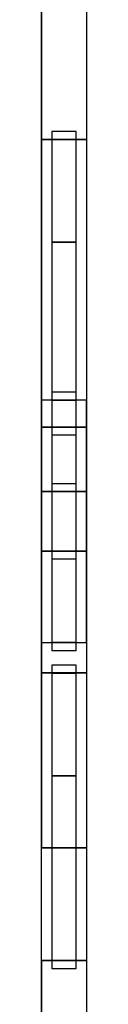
# Model space of a CAD drawing. Header units: millimetres. Extents: x -35 to 33166, y -35 to 31591.
# Tile 22 of 36: x 12443 to 12729, y 9729 to 15959. Entities that reach past the tile are written whole.
import ezdxf

# ---------------------------------------------------------------- set-up
doc = ezdxf.new("R2010")
doc.units = ezdxf.units.MM
doc.header["$LTSCALE"] = 25.4
doc.layers.get('0').update_dxf_attribs({"true_color": 0xffffff})
for name, color, linetype, true_color in [('end caps & lintels', 7, 'Continuous', 0xffa500), ('Walls - L1', 7, 'Continuous', 0xb4b464), ('Walls - L2', 7, 'Continuous', 0x64ff64)]:
    doc.layers.add(name, color=color, linetype=linetype, true_color=true_color)

# ---------------------------------------------------------------- blocks, each defined once
blk = doc.blocks.new('GF-ID02_LeftCap_6in_1')
for p, q in [((0, 152.4), (0, 0)), ((50, 152.4), (0, 152.4)), ((50, 152.4, 457.2), (0, 152.4, 457.2)), ((0, 152.4, 457.2), (0, 0, 457.2)), ((0, 152.4), (0, 152.4, 457.2)), ((50, 0), (50, 152.4)), ((50, 0, 457.2), (50, 152.4, 457.2)), ((50, 152.4), (50, 152.4, 457.2)), ((0, 0), (50, 0)), ((0, 0, 457.2), (50, 0, 457.2)), ((0, 0), (0, 0, 457.2)), ((50, 0), (50, 0, 457.2))]:
    blk.add_line(p, q)
blk = doc.blocks.new('GF-ID02_LeftCap_6in_2')
for p, q in [((0, 152.4), (0, 0)), ((50, 152.4), (0, 152.4)), ((50, 152.4, 457.2), (0, 152.4, 457.2)), ((0, 152.4, 457.2), (0, 0, 457.2)), ((0, 152.4), (0, 152.4, 457.2)), ((50, 0), (50, 152.4)), ((50, 0, 457.2), (50, 152.4, 457.2)), ((50, 152.4), (50, 152.4, 457.2)), ((0, 0), (50, 0)), ((0, 0, 457.2), (50, 0, 457.2)), ((0, 0), (0, 0, 457.2)), ((50, 0), (50, 0, 457.2))]:
    blk.add_line(p, q)
blk = doc.blocks.new('GF-ID02_LeftCap_6in_3')
for p, q in [((0, 152.4), (0, 0)), ((50, 152.4), (0, 152.4)), ((50, 152.4, 457.2), (0, 152.4, 457.2)), ((0, 152.4, 457.2), (0, 0, 457.2)), ((0, 152.4), (0, 152.4, 457.2)), ((50, 0), (50, 152.4)), ((50, 0, 457.2), (50, 152.4, 457.2)), ((50, 152.4), (50, 152.4, 457.2)), ((0, 0), (50, 0)), ((0, 0, 457.2), (50, 0, 457.2)), ((0, 0), (0, 0, 457.2)), ((50, 0), (50, 0, 457.2))]:
    blk.add_line(p, q)
blk = doc.blocks.new('GF-ID02_LeftCap_6in_4')
for p, q in [((0, 152.4), (0, 0)), ((50, 152.4), (0, 152.4)), ((50, 152.4, 457.2), (0, 152.4, 457.2)), ((0, 152.4, 457.2), (0, 0, 457.2)), ((0, 152.4), (0, 152.4, 457.2)), ((50, 0), (50, 152.4)), ((50, 0, 457.2), (50, 152.4, 457.2)), ((50, 152.4), (50, 152.4, 457.2)), ((0, 0), (50, 0)), ((0, 0, 457.2), (50, 0, 457.2)), ((0, 0), (0, 0, 457.2)), ((50, 0), (50, 0, 457.2))]:
    blk.add_line(p, q)
blk = doc.blocks.new('GF-ID02_LeftCap_6in_5')
for p, q in [((0, 152.4), (0, 0)), ((50, 152.4), (0, 152.4)), ((50, 152.4, 457.2), (0, 152.4, 457.2)), ((0, 152.4, 457.2), (0, 0, 457.2)), ((0, 152.4), (0, 152.4, 457.2)), ((50, 0), (50, 152.4)), ((50, 0, 457.2), (50, 152.4, 457.2)), ((50, 152.4), (50, 152.4, 457.2)), ((0, 0), (50, 0)), ((0, 0, 457.2), (50, 0, 457.2)), ((0, 0), (0, 0, 457.2)), ((50, 0), (50, 0, 457.2))]:
    blk.add_line(p, q)
blk = doc.blocks.new('GF-ID02_LeftCap_6in_6')
for p, q in [((0, 152.4), (0, 0)), ((50, 152.4), (0, 152.4)), ((50, 152.4, 457.2), (0, 152.4, 457.2)), ((0, 152.4, 457.2), (0, 0, 457.2)), ((0, 152.4), (0, 152.4, 457.2)), ((50, 0), (50, 152.4)), ((50, 0, 457.2), (50, 152.4, 457.2)), ((50, 152.4), (50, 152.4, 457.2)), ((0, 0), (50, 0)), ((0, 0, 457.2), (50, 0, 457.2)), ((0, 0), (0, 0, 457.2)), ((50, 0), (50, 0, 457.2))]:
    blk.add_line(p, q)
blk = doc.blocks.new('GF-ID02_LeftCap_6in_7')
for p, q in [((0, 152.4), (0, 0)), ((50, 152.4), (0, 152.4)), ((50, 152.4, 31.8), (0, 152.4, 31.8)), ((0, 152.4, 31.8), (0, 0, 31.8)), ((0, 152.4), (0, 152.4, 31.8)), ((50, 0), (50, 152.4)), ((50, 0, 31.8), (50, 152.4, 31.8)), ((50, 152.4), (50, 152.4, 31.8)), ((0, 0), (50, 0)), ((0, 0, 31.8), (50, 0, 31.8)), ((0, 0), (0, 0, 31.8)), ((50, 0), (50, 0, 31.8))]:
    blk.add_line(p, q)
blk = doc.blocks.new('GF-ID02_RightCap_6in_1')
for p, q in [((0, 152.4), (0, 0)), ((50, 152.4), (0, 152.4)), ((50, 152.4, 457.2), (0, 152.4, 457.2)), ((0, 152.4, 457.2), (0, 0, 457.2)), ((0, 152.4), (0, 152.4, 457.2)), ((50, 0), (50, 152.4)), ((50, 0, 457.2), (50, 152.4, 457.2)), ((50, 152.4), (50, 152.4, 457.2)), ((0, 0), (50, 0)), ((0, 0, 457.2), (50, 0, 457.2)), ((0, 0), (0, 0, 457.2)), ((50, 0), (50, 0, 457.2))]:
    blk.add_line(p, q)
blk = doc.blocks.new('GF-ID02_RightCap_6in_2')
for p, q in [((0, 152.4), (0, 0)), ((50, 152.4), (0, 152.4)), ((50, 152.4, 457.2), (0, 152.4, 457.2)), ((0, 152.4, 457.2), (0, 0, 457.2)), ((0, 152.4), (0, 152.4, 457.2)), ((50, 0), (50, 152.4)), ((50, 0, 457.2), (50, 152.4, 457.2)), ((50, 152.4), (50, 152.4, 457.2)), ((0, 0), (50, 0)), ((0, 0, 457.2), (50, 0, 457.2)), ((0, 0), (0, 0, 457.2)), ((50, 0), (50, 0, 457.2))]:
    blk.add_line(p, q)
blk = doc.blocks.new('GF-ID02_RightCap_6in_3')
for p, q in [((0, 152.4), (0, 0)), ((50, 152.4), (0, 152.4)), ((50, 152.4, 457.2), (0, 152.4, 457.2)), ((0, 152.4, 457.2), (0, 0, 457.2)), ((0, 152.4), (0, 152.4, 457.2)), ((50, 0), (50, 152.4)), ((50, 0, 457.2), (50, 152.4, 457.2)), ((50, 152.4), (50, 152.4, 457.2)), ((0, 0), (50, 0)), ((0, 0, 457.2), (50, 0, 457.2)), ((0, 0), (0, 0, 457.2)), ((50, 0), (50, 0, 457.2))]:
    blk.add_line(p, q)
blk = doc.blocks.new('GF-ID02_RightCap_6in_4')
for p, q in [((0, 152.4), (0, 0)), ((50, 152.4), (0, 152.4)), ((50, 152.4, 457.2), (0, 152.4, 457.2)), ((0, 152.4, 457.2), (0, 0, 457.2)), ((0, 152.4), (0, 152.4, 457.2)), ((50, 0), (50, 152.4)), ((50, 0, 457.2), (50, 152.4, 457.2)), ((50, 152.4), (50, 152.4, 457.2)), ((0, 0), (50, 0)), ((0, 0, 457.2), (50, 0, 457.2)), ((0, 0), (0, 0, 457.2)), ((50, 0), (50, 0, 457.2))]:
    blk.add_line(p, q)
blk = doc.blocks.new('GF-ID02_RightCap_6in_5')
for p, q in [((0, 152.4), (0, 0)), ((50, 152.4), (0, 152.4)), ((50, 152.4, 457.2), (0, 152.4, 457.2)), ((0, 152.4, 457.2), (0, 0, 457.2)), ((0, 152.4), (0, 152.4, 457.2)), ((50, 0), (50, 152.4)), ((50, 0, 457.2), (50, 152.4, 457.2)), ((50, 152.4), (50, 152.4, 457.2)), ((0, 0), (50, 0)), ((0, 0, 457.2), (50, 0, 457.2)), ((0, 0), (0, 0, 457.2)), ((50, 0), (50, 0, 457.2))]:
    blk.add_line(p, q)
blk = doc.blocks.new('GF-ID02_RightCap_6in_6')
for p, q in [((0, 152.4), (0, 0)), ((50, 152.4), (0, 152.4)), ((50, 152.4, 457.2), (0, 152.4, 457.2)), ((0, 152.4, 457.2), (0, 0, 457.2)), ((0, 152.4), (0, 152.4, 457.2)), ((50, 0), (50, 152.4)), ((50, 0, 457.2), (50, 152.4, 457.2)), ((50, 152.4), (50, 152.4, 457.2)), ((0, 0), (50, 0)), ((0, 0, 457.2), (50, 0, 457.2)), ((0, 0), (0, 0, 457.2)), ((50, 0), (50, 0, 457.2))]:
    blk.add_line(p, q)
blk = doc.blocks.new('GF-ID02_RightCap_6in_7')
for p, q in [((0, 152.4), (0, 0)), ((50, 152.4), (0, 152.4)), ((50, 152.4, 31.8), (0, 152.4, 31.8)), ((0, 152.4, 31.8), (0, 0, 31.8)), ((0, 152.4), (0, 152.4, 31.8)), ((50, 0), (50, 152.4)), ((50, 0, 31.8), (50, 152.4, 31.8)), ((50, 152.4), (50, 152.4, 31.8)), ((0, 0), (50, 0)), ((0, 0, 31.8), (50, 0, 31.8)), ((0, 0), (0, 0, 31.8)), ((50, 0), (50, 0, 31.8))]:
    blk.add_line(p, q)
blk = doc.blocks.new('GF-ID02_HeadLintel_6in_1')
for p, q in [((0, 152.4), (0, 0)), ((1219.2, 152.4), (0, 152.4)), ((1219.2, 152.4, 63), (0, 152.4, 63)), ((0, 152.4, 63), (0, 0, 63)), ((0, 152.4), (0, 152.4, 63)), ((1219.2, 0), (1219.2, 152.4)), ((1219.2, 0, 63), (1219.2, 152.4, 63)), ((1219.2, 152.4), (1219.2, 152.4, 63)), ((0, 0), (1219.2, 0)), ((0, 0, 63), (1219.2, 0, 63)), ((0, 0), (0, 0, 63)), ((1219.2, 0), (1219.2, 0, 63))]:
    blk.add_line(p, q)
blk = doc.blocks.new('GF-ID02_HeadLintel_6in_2')
for p, q in [((0, 152.4), (0, 0)), ((700.8, 152.4), (0, 152.4)), ((700.8, 152.4, 63), (0, 152.4, 63)), ((0, 152.4, 63), (0, 0, 63)), ((0, 152.4), (0, 152.4, 63)), ((700.8, 0), (700.8, 152.4)), ((700.8, 0, 63), (700.8, 152.4, 63)), ((700.8, 152.4), (700.8, 152.4, 63)), ((0, 0), (700.8, 0)), ((0, 0, 63), (700.8, 0, 63)), ((0, 0), (0, 0, 63)), ((700.8, 0), (700.8, 0, 63))]:
    blk.add_line(p, q)
blk = doc.blocks.new('GF-ID09_LeftCap_6in_#1')
for p, q in [((0, 152.4), (0, 0)), ((50, 152.4), (0, 152.4)), ((50, 152.4, 457.2), (0, 152.4, 457.2)), ((0, 152.4, 457.2), (0, 0, 457.2)), ((0, 152.4), (0, 152.4, 457.2)), ((50, 0), (50, 152.4)), ((50, 0, 457.2), (50, 152.4, 457.2)), ((50, 152.4), (50, 152.4, 457.2)), ((0, 0), (50, 0)), ((0, 0, 457.2), (50, 0, 457.2)), ((0, 0), (0, 0, 457.2)), ((50, 0), (50, 0, 457.2))]:
    blk.add_line(p, q)
blk = doc.blocks.new('GF-ID09_LeftCap_6in_#2')
for p, q in [((0, 152.4), (0, 0)), ((50, 152.4), (0, 152.4)), ((50, 152.4, 457.2), (0, 152.4, 457.2)), ((0, 152.4, 457.2), (0, 0, 457.2)), ((0, 152.4), (0, 152.4, 457.2)), ((50, 0), (50, 152.4)), ((50, 0, 457.2), (50, 152.4, 457.2)), ((50, 152.4), (50, 152.4, 457.2)), ((0, 0), (50, 0)), ((0, 0, 457.2), (50, 0, 457.2)), ((0, 0), (0, 0, 457.2)), ((50, 0), (50, 0, 457.2))]:
    blk.add_line(p, q)
blk = doc.blocks.new('GF-ID09_LeftCap_6in_#3')
for p, q in [((0, 152.4), (0, 0)), ((50, 152.4), (0, 152.4)), ((50, 152.4, 457.2), (0, 152.4, 457.2)), ((0, 152.4, 457.2), (0, 0, 457.2)), ((0, 152.4), (0, 152.4, 457.2)), ((50, 0), (50, 152.4)), ((50, 0, 457.2), (50, 152.4, 457.2)), ((50, 152.4), (50, 152.4, 457.2)), ((0, 0), (50, 0)), ((0, 0, 457.2), (50, 0, 457.2)), ((0, 0), (0, 0, 457.2)), ((50, 0), (50, 0, 457.2))]:
    blk.add_line(p, q)
blk = doc.blocks.new('GF-ID09_LeftCap_6in_#4')
for p, q in [((0, 152.4), (0, 0)), ((50, 152.4), (0, 152.4)), ((50, 152.4, 457.2), (0, 152.4, 457.2)), ((0, 152.4, 457.2), (0, 0, 457.2)), ((0, 152.4), (0, 152.4, 457.2)), ((50, 0), (50, 152.4)), ((50, 0, 457.2), (50, 152.4, 457.2)), ((50, 152.4), (50, 152.4, 457.2)), ((0, 0), (50, 0)), ((0, 0, 457.2), (50, 0, 457.2)), ((0, 0), (0, 0, 457.2)), ((50, 0), (50, 0, 457.2))]:
    blk.add_line(p, q)
blk = doc.blocks.new('GF-ID09_LeftCap_6in_#5')
for p, q in [((0, 152.4), (0, 0)), ((50, 152.4), (0, 152.4)), ((50, 152.4, 457.2), (0, 152.4, 457.2)), ((0, 152.4, 457.2), (0, 0, 457.2)), ((0, 152.4), (0, 152.4, 457.2)), ((50, 0), (50, 152.4)), ((50, 0, 457.2), (50, 152.4, 457.2)), ((50, 152.4), (50, 152.4, 457.2)), ((0, 0), (50, 0)), ((0, 0, 457.2), (50, 0, 457.2)), ((0, 0), (0, 0, 457.2)), ((50, 0), (50, 0, 457.2))]:
    blk.add_line(p, q)
blk = doc.blocks.new('GF-ID09_LeftCap_6in_#6')
for p, q in [((0, 152.4), (0, 0)), ((50, 152.4), (0, 152.4)), ((50, 152.4, 457.2), (0, 152.4, 457.2)), ((0, 152.4, 457.2), (0, 0, 457.2)), ((0, 152.4), (0, 152.4, 457.2)), ((50, 0), (50, 152.4)), ((50, 0, 457.2), (50, 152.4, 457.2)), ((50, 152.4), (50, 152.4, 457.2)), ((0, 0), (50, 0)), ((0, 0, 457.2), (50, 0, 457.2)), ((0, 0), (0, 0, 457.2)), ((50, 0), (50, 0, 457.2))]:
    blk.add_line(p, q)
blk = doc.blocks.new('GF-ID09_LeftCap_6in_#7')
for p, q in [((0, 152.4), (0, 0)), ((50, 152.4), (0, 152.4)), ((50, 152.4, 31.8), (0, 152.4, 31.8)), ((0, 152.4, 31.8), (0, 0, 31.8)), ((0, 152.4), (0, 152.4, 31.8)), ((50, 0), (50, 152.4)), ((50, 0, 31.8), (50, 152.4, 31.8)), ((50, 152.4), (50, 152.4, 31.8)), ((0, 0), (50, 0)), ((0, 0, 31.8), (50, 0, 31.8)), ((0, 0), (0, 0, 31.8)), ((50, 0), (50, 0, 31.8))]:
    blk.add_line(p, q)
blk = doc.blocks.new('GF-ID09_RightCap_6in_#1')
for p, q in [((0, 152.4), (0, 0)), ((50, 152.4), (0, 152.4)), ((50, 152.4, 457.2), (0, 152.4, 457.2)), ((0, 152.4, 457.2), (0, 0, 457.2)), ((0, 152.4), (0, 152.4, 457.2)), ((50, 0), (50, 152.4)), ((50, 0, 457.2), (50, 152.4, 457.2)), ((50, 152.4), (50, 152.4, 457.2)), ((0, 0), (50, 0)), ((0, 0, 457.2), (50, 0, 457.2)), ((0, 0), (0, 0, 457.2)), ((50, 0), (50, 0, 457.2))]:
    blk.add_line(p, q)
blk = doc.blocks.new('GF-ID09_RightCap_6in_#2')
for p, q in [((0, 152.4), (0, 0)), ((50, 152.4), (0, 152.4)), ((50, 152.4, 457.2), (0, 152.4, 457.2)), ((0, 152.4, 457.2), (0, 0, 457.2)), ((0, 152.4), (0, 152.4, 457.2)), ((50, 0), (50, 152.4)), ((50, 0, 457.2), (50, 152.4, 457.2)), ((50, 152.4), (50, 152.4, 457.2)), ((0, 0), (50, 0)), ((0, 0, 457.2), (50, 0, 457.2)), ((0, 0), (0, 0, 457.2)), ((50, 0), (50, 0, 457.2))]:
    blk.add_line(p, q)
blk = doc.blocks.new('GF-ID09_RightCap_6in_#3')
for p, q in [((0, 152.4), (0, 0)), ((50, 152.4), (0, 152.4)), ((50, 152.4, 457.2), (0, 152.4, 457.2)), ((0, 152.4, 457.2), (0, 0, 457.2)), ((0, 152.4), (0, 152.4, 457.2)), ((50, 0), (50, 152.4)), ((50, 0, 457.2), (50, 152.4, 457.2)), ((50, 152.4), (50, 152.4, 457.2)), ((0, 0), (50, 0)), ((0, 0, 457.2), (50, 0, 457.2)), ((0, 0), (0, 0, 457.2)), ((50, 0), (50, 0, 457.2))]:
    blk.add_line(p, q)
blk = doc.blocks.new('GF-ID09_RightCap_6in_#4')
for p, q in [((0, 152.4), (0, 0)), ((50, 152.4), (0, 152.4)), ((50, 152.4, 457.2), (0, 152.4, 457.2)), ((0, 152.4, 457.2), (0, 0, 457.2)), ((0, 152.4), (0, 152.4, 457.2)), ((50, 0), (50, 152.4)), ((50, 0, 457.2), (50, 152.4, 457.2)), ((50, 152.4), (50, 152.4, 457.2)), ((0, 0), (50, 0)), ((0, 0, 457.2), (50, 0, 457.2)), ((0, 0), (0, 0, 457.2)), ((50, 0), (50, 0, 457.2))]:
    blk.add_line(p, q)
blk = doc.blocks.new('GF-ID09_RightCap_6in_#5')
for p, q in [((0, 152.4), (0, 0)), ((50, 152.4), (0, 152.4)), ((50, 152.4, 457.2), (0, 152.4, 457.2)), ((0, 152.4, 457.2), (0, 0, 457.2)), ((0, 152.4), (0, 152.4, 457.2)), ((50, 0), (50, 152.4)), ((50, 0, 457.2), (50, 152.4, 457.2)), ((50, 152.4), (50, 152.4, 457.2)), ((0, 0), (50, 0)), ((0, 0, 457.2), (50, 0, 457.2)), ((0, 0), (0, 0, 457.2)), ((50, 0), (50, 0, 457.2))]:
    blk.add_line(p, q)
blk = doc.blocks.new('GF-ID09_RightCap_6in_#6')
for p, q in [((0, 152.4), (0, 0)), ((50, 152.4), (0, 152.4)), ((50, 152.4, 457.2), (0, 152.4, 457.2)), ((0, 152.4, 457.2), (0, 0, 457.2)), ((0, 152.4), (0, 152.4, 457.2)), ((50, 0), (50, 152.4)), ((50, 0, 457.2), (50, 152.4, 457.2)), ((50, 152.4), (50, 152.4, 457.2)), ((0, 0), (50, 0)), ((0, 0, 457.2), (50, 0, 457.2)), ((0, 0), (0, 0, 457.2)), ((50, 0), (50, 0, 457.2))]:
    blk.add_line(p, q)
blk = doc.blocks.new('GF-ID09_RightCap_6in_#7')
for p, q in [((0, 152.4), (0, 0)), ((50, 152.4), (0, 152.4)), ((50, 152.4, 31.8), (0, 152.4, 31.8)), ((0, 152.4, 31.8), (0, 0, 31.8)), ((0, 152.4), (0, 152.4, 31.8)), ((50, 0), (50, 152.4)), ((50, 0, 31.8), (50, 152.4, 31.8)), ((50, 152.4), (50, 152.4, 31.8)), ((0, 0), (50, 0)), ((0, 0, 31.8), (50, 0, 31.8)), ((0, 0), (0, 0, 31.8)), ((50, 0), (50, 0, 31.8))]:
    blk.add_line(p, q)
blk = doc.blocks.new('GF-ID09_HeadLintel_6in_#1')
for p, q in [((0, 152.4), (0, 0)), ((1219.2, 152.4), (0, 152.4)), ((1219.2, 152.4, 63), (0, 152.4, 63)), ((0, 152.4, 63), (0, 0, 63)), ((0, 152.4), (0, 152.4, 63)), ((1219.2, 0), (1219.2, 152.4)), ((1219.2, 0, 63), (1219.2, 152.4, 63)), ((1219.2, 152.4), (1219.2, 152.4, 63)), ((0, 0), (1219.2, 0)), ((0, 0, 63), (1219.2, 0, 63)), ((0, 0), (0, 0, 63)), ((1219.2, 0), (1219.2, 0, 63))]:
    blk.add_line(p, q)
blk = doc.blocks.new('GF-ID09_HeadLintel_6in_#2')
for p, q in [((0, 152.4), (0, 0)), ((700.8, 152.4), (0, 152.4)), ((700.8, 152.4, 63), (0, 152.4, 63)), ((0, 152.4, 63), (0, 0, 63)), ((0, 152.4), (0, 152.4, 63)), ((700.8, 0), (700.8, 152.4)), ((700.8, 0, 63), (700.8, 152.4, 63)), ((700.8, 152.4), (700.8, 152.4, 63)), ((0, 0), (700.8, 0)), ((0, 0, 63), (700.8, 0, 63)), ((0, 0), (0, 0, 63)), ((700.8, 0), (700.8, 0, 63))]:
    blk.add_line(p, q)
blk = doc.blocks.new('FF-ID02_LeftCap_6in_#7')
for p, q in [((0, 152.4), (0, 0)), ((50, 152.4), (0, 152.4)), ((50, 152.4, 457.2), (0, 152.4, 457.2)), ((0, 152.4, 457.2), (0, 0, 457.2)), ((0, 152.4), (0, 152.4, 457.2)), ((50, 0), (50, 152.4)), ((50, 0, 457.2), (50, 152.4, 457.2)), ((50, 152.4), (50, 152.4, 457.2)), ((0, 0), (50, 0)), ((0, 0, 457.2), (50, 0, 457.2)), ((0, 0), (0, 0, 457.2)), ((50, 0), (50, 0, 457.2))]:
    blk.add_line(p, q)
blk = doc.blocks.new('FF-ID02_LeftCap_6in_#8')
for p, q in [((0, 152.4), (0, 0)), ((50, 152.4), (0, 152.4)), ((50, 152.4, 457.2), (0, 152.4, 457.2)), ((0, 152.4, 457.2), (0, 0, 457.2)), ((0, 152.4), (0, 152.4, 457.2)), ((50, 0), (50, 152.4)), ((50, 0, 457.2), (50, 152.4, 457.2)), ((50, 152.4), (50, 152.4, 457.2)), ((0, 0), (50, 0)), ((0, 0, 457.2), (50, 0, 457.2)), ((0, 0), (0, 0, 457.2)), ((50, 0), (50, 0, 457.2))]:
    blk.add_line(p, q)
blk = doc.blocks.new('FF-ID02_LeftCap_6in_#9')
for p, q in [((0, 152.4), (0, 0)), ((50, 152.4), (0, 152.4)), ((50, 152.4, 457.2), (0, 152.4, 457.2)), ((0, 152.4, 457.2), (0, 0, 457.2)), ((0, 152.4), (0, 152.4, 457.2)), ((50, 0), (50, 152.4)), ((50, 0, 457.2), (50, 152.4, 457.2)), ((50, 152.4), (50, 152.4, 457.2)), ((0, 0), (50, 0)), ((0, 0, 457.2), (50, 0, 457.2)), ((0, 0), (0, 0, 457.2)), ((50, 0), (50, 0, 457.2))]:
    blk.add_line(p, q)
blk = doc.blocks.new('FF-ID02_LeftCap_6in_#10')
for p, q in [((0, 152.4), (0, 0)), ((50, 152.4), (0, 152.4)), ((50, 152.4, 457.2), (0, 152.4, 457.2)), ((0, 152.4, 457.2), (0, 0, 457.2)), ((0, 152.4), (0, 152.4, 457.2)), ((50, 0), (50, 152.4)), ((50, 0, 457.2), (50, 152.4, 457.2)), ((50, 152.4), (50, 152.4, 457.2)), ((0, 0), (50, 0)), ((0, 0, 457.2), (50, 0, 457.2)), ((0, 0), (0, 0, 457.2)), ((50, 0), (50, 0, 457.2))]:
    blk.add_line(p, q)
blk = doc.blocks.new('FF-ID02_LeftCap_6in_#11')
for p, q in [((0, 152.4), (0, 0)), ((50, 152.4), (0, 152.4)), ((50, 152.4, 457.2), (0, 152.4, 457.2)), ((0, 152.4, 457.2), (0, 0, 457.2)), ((0, 152.4), (0, 152.4, 457.2)), ((50, 0), (50, 152.4)), ((50, 0, 457.2), (50, 152.4, 457.2)), ((50, 152.4), (50, 152.4, 457.2)), ((0, 0), (50, 0)), ((0, 0, 457.2), (50, 0, 457.2)), ((0, 0), (0, 0, 457.2)), ((50, 0), (50, 0, 457.2))]:
    blk.add_line(p, q)
blk = doc.blocks.new('FF-ID02_LeftCap_6in_#12')
for p, q in [((0, 152.4), (0, 0)), ((50, 152.4), (0, 152.4)), ((50, 152.4, 189), (0, 152.4, 189)), ((0, 152.4, 189), (0, 0, 189)), ((0, 152.4), (0, 152.4, 189)), ((50, 0), (50, 152.4)), ((50, 0, 189), (50, 152.4, 189)), ((50, 152.4), (50, 152.4, 189)), ((0, 0), (50, 0)), ((0, 0, 189), (50, 0, 189)), ((0, 0), (0, 0, 189)), ((50, 0), (50, 0, 189))]:
    blk.add_line(p, q)
blk = doc.blocks.new('FF-ID02_RightCap_6in_#7')
for p, q in [((0, 152.4), (0, 0)), ((50, 152.4), (0, 152.4)), ((50, 152.4, 457.2), (0, 152.4, 457.2)), ((0, 152.4, 457.2), (0, 0, 457.2)), ((0, 152.4), (0, 152.4, 457.2)), ((50, 0), (50, 152.4)), ((50, 0, 457.2), (50, 152.4, 457.2)), ((50, 152.4), (50, 152.4, 457.2)), ((0, 0), (50, 0)), ((0, 0, 457.2), (50, 0, 457.2)), ((0, 0), (0, 0, 457.2)), ((50, 0), (50, 0, 457.2))]:
    blk.add_line(p, q)
blk = doc.blocks.new('FF-ID02_RightCap_6in_#8')
for p, q in [((0, 152.4), (0, 0)), ((50, 152.4), (0, 152.4)), ((50, 152.4, 457.2), (0, 152.4, 457.2)), ((0, 152.4, 457.2), (0, 0, 457.2)), ((0, 152.4), (0, 152.4, 457.2)), ((50, 0), (50, 152.4)), ((50, 0, 457.2), (50, 152.4, 457.2)), ((50, 152.4), (50, 152.4, 457.2)), ((0, 0), (50, 0)), ((0, 0, 457.2), (50, 0, 457.2)), ((0, 0), (0, 0, 457.2)), ((50, 0), (50, 0, 457.2))]:
    blk.add_line(p, q)
blk = doc.blocks.new('FF-ID02_RightCap_6in_#9')
for p, q in [((0, 152.4), (0, 0)), ((50, 152.4), (0, 152.4)), ((50, 152.4, 457.2), (0, 152.4, 457.2)), ((0, 152.4, 457.2), (0, 0, 457.2)), ((0, 152.4), (0, 152.4, 457.2)), ((50, 0), (50, 152.4)), ((50, 0, 457.2), (50, 152.4, 457.2)), ((50, 152.4), (50, 152.4, 457.2)), ((0, 0), (50, 0)), ((0, 0, 457.2), (50, 0, 457.2)), ((0, 0), (0, 0, 457.2)), ((50, 0), (50, 0, 457.2))]:
    blk.add_line(p, q)
blk = doc.blocks.new('FF-ID02_RightCap_6in_#10')
for p, q in [((0, 152.4), (0, 0)), ((50, 152.4), (0, 152.4)), ((50, 152.4, 457.2), (0, 152.4, 457.2)), ((0, 152.4, 457.2), (0, 0, 457.2)), ((0, 152.4), (0, 152.4, 457.2)), ((50, 0), (50, 152.4)), ((50, 0, 457.2), (50, 152.4, 457.2)), ((50, 152.4), (50, 152.4, 457.2)), ((0, 0), (50, 0)), ((0, 0, 457.2), (50, 0, 457.2)), ((0, 0), (0, 0, 457.2)), ((50, 0), (50, 0, 457.2))]:
    blk.add_line(p, q)
blk = doc.blocks.new('FF-ID02_RightCap_6in_#11')
for p, q in [((0, 152.4), (0, 0)), ((50, 152.4), (0, 152.4)), ((50, 152.4, 457.2), (0, 152.4, 457.2)), ((0, 152.4, 457.2), (0, 0, 457.2)), ((0, 152.4), (0, 152.4, 457.2)), ((50, 0), (50, 152.4)), ((50, 0, 457.2), (50, 152.4, 457.2)), ((50, 152.4), (50, 152.4, 457.2)), ((0, 0), (50, 0)), ((0, 0, 457.2), (50, 0, 457.2)), ((0, 0), (0, 0, 457.2)), ((50, 0), (50, 0, 457.2))]:
    blk.add_line(p, q)
blk = doc.blocks.new('FF-ID02_RightCap_6in_#12')
for p, q in [((0, 152.4), (0, 0)), ((50, 152.4), (0, 152.4)), ((50, 152.4, 189), (0, 152.4, 189)), ((0, 152.4, 189), (0, 0, 189)), ((0, 152.4), (0, 152.4, 189)), ((50, 0), (50, 152.4)), ((50, 0, 189), (50, 152.4, 189)), ((50, 152.4), (50, 152.4, 189)), ((0, 0), (50, 0)), ((0, 0, 189), (50, 0, 189)), ((0, 0), (0, 0, 189)), ((50, 0), (50, 0, 189))]:
    blk.add_line(p, q)
blk = doc.blocks.new('FF-ID02_HeadLintel_6in_#2')
for p, q in [((0, 152.4), (0, 0)), ((1055, 152.4), (0, 152.4)), ((1055, 152.4, 63), (0, 152.4, 63)), ((0, 152.4, 63), (0, 0, 63)), ((0, 152.4), (0, 152.4, 63)), ((1055, 0), (1055, 152.4)), ((1055, 0, 63), (1055, 152.4, 63)), ((1055, 152.4), (1055, 152.4, 63)), ((0, 0), (1055, 0)), ((0, 0, 63), (1055, 0, 63)), ((0, 0), (0, 0, 63)), ((1055, 0), (1055, 0, 63))]:
    blk.add_line(p, q)
blk = doc.blocks.new('SF-ID09_LeftCap_6in_#1')
for p, q in [((0, 152.4), (0, 0)), ((50, 152.4), (0, 152.4)), ((50, 152.4, 457.2), (0, 152.4, 457.2)), ((0, 152.4, 457.2), (0, 0, 457.2)), ((0, 152.4), (0, 152.4, 457.2)), ((50, 0), (50, 152.4)), ((50, 0, 457.2), (50, 152.4, 457.2)), ((50, 152.4), (50, 152.4, 457.2)), ((0, 0), (50, 0)), ((0, 0, 457.2), (50, 0, 457.2)), ((0, 0), (0, 0, 457.2)), ((50, 0), (50, 0, 457.2))]:
    blk.add_line(p, q)
blk = doc.blocks.new('SF-ID09_LeftCap_6in_#2')
for p, q in [((0, 152.4), (0, 0)), ((50, 152.4), (0, 152.4)), ((50, 152.4, 457.2), (0, 152.4, 457.2)), ((0, 152.4, 457.2), (0, 0, 457.2)), ((0, 152.4), (0, 152.4, 457.2)), ((50, 0), (50, 152.4)), ((50, 0, 457.2), (50, 152.4, 457.2)), ((50, 152.4), (50, 152.4, 457.2)), ((0, 0), (50, 0)), ((0, 0, 457.2), (50, 0, 457.2)), ((0, 0), (0, 0, 457.2)), ((50, 0), (50, 0, 457.2))]:
    blk.add_line(p, q)
blk = doc.blocks.new('SF-ID09_LeftCap_6in_#3')
for p, q in [((0, 152.4), (0, 0)), ((50, 152.4), (0, 152.4)), ((50, 152.4, 457.2), (0, 152.4, 457.2)), ((0, 152.4, 457.2), (0, 0, 457.2)), ((0, 152.4), (0, 152.4, 457.2)), ((50, 0), (50, 152.4)), ((50, 0, 457.2), (50, 152.4, 457.2)), ((50, 152.4), (50, 152.4, 457.2)), ((0, 0), (50, 0)), ((0, 0, 457.2), (50, 0, 457.2)), ((0, 0), (0, 0, 457.2)), ((50, 0), (50, 0, 457.2))]:
    blk.add_line(p, q)
blk = doc.blocks.new('SF-ID09_LeftCap_6in_#4')
for p, q in [((0, 152.4), (0, 0)), ((50, 152.4), (0, 152.4)), ((50, 152.4, 457.2), (0, 152.4, 457.2)), ((0, 152.4, 457.2), (0, 0, 457.2)), ((0, 152.4), (0, 152.4, 457.2)), ((50, 0), (50, 152.4)), ((50, 0, 457.2), (50, 152.4, 457.2)), ((50, 152.4), (50, 152.4, 457.2)), ((0, 0), (50, 0)), ((0, 0, 457.2), (50, 0, 457.2)), ((0, 0), (0, 0, 457.2)), ((50, 0), (50, 0, 457.2))]:
    blk.add_line(p, q)
blk = doc.blocks.new('SF-ID09_LeftCap_6in_#5')
for p, q in [((0, 152.4), (0, 0)), ((50, 152.4), (0, 152.4)), ((50, 152.4, 457.2), (0, 152.4, 457.2)), ((0, 152.4, 457.2), (0, 0, 457.2)), ((0, 152.4), (0, 152.4, 457.2)), ((50, 0), (50, 152.4)), ((50, 0, 457.2), (50, 152.4, 457.2)), ((50, 152.4), (50, 152.4, 457.2)), ((0, 0), (50, 0)), ((0, 0, 457.2), (50, 0, 457.2)), ((0, 0), (0, 0, 457.2)), ((50, 0), (50, 0, 457.2))]:
    blk.add_line(p, q)
blk = doc.blocks.new('SF-ID09_LeftCap_6in_#6')
for p, q in [((0, 152.4), (0, 0)), ((50, 152.4), (0, 152.4)), ((50, 152.4, 114), (0, 152.4, 114)), ((0, 152.4, 114), (0, 0, 114)), ((0, 152.4), (0, 152.4, 114)), ((50, 0), (50, 152.4)), ((50, 0, 114), (50, 152.4, 114)), ((50, 152.4), (50, 152.4, 114)), ((0, 0), (50, 0)), ((0, 0, 114), (50, 0, 114)), ((0, 0), (0, 0, 114)), ((50, 0), (50, 0, 114))]:
    blk.add_line(p, q)
blk = doc.blocks.new('SF-ID09_RightCap_6in_#1')
for p, q in [((0, 152.4), (0, 0)), ((50, 152.4), (0, 152.4)), ((50, 152.4, 457.2), (0, 152.4, 457.2)), ((0, 152.4, 457.2), (0, 0, 457.2)), ((0, 152.4), (0, 152.4, 457.2)), ((50, 0), (50, 152.4)), ((50, 0, 457.2), (50, 152.4, 457.2)), ((50, 152.4), (50, 152.4, 457.2)), ((0, 0), (50, 0)), ((0, 0, 457.2), (50, 0, 457.2)), ((0, 0), (0, 0, 457.2)), ((50, 0), (50, 0, 457.2))]:
    blk.add_line(p, q)
blk = doc.blocks.new('SF-ID09_RightCap_6in_#2')
for p, q in [((0, 152.4), (0, 0)), ((50, 152.4), (0, 152.4)), ((50, 152.4, 457.2), (0, 152.4, 457.2)), ((0, 152.4, 457.2), (0, 0, 457.2)), ((0, 152.4), (0, 152.4, 457.2)), ((50, 0), (50, 152.4)), ((50, 0, 457.2), (50, 152.4, 457.2)), ((50, 152.4), (50, 152.4, 457.2)), ((0, 0), (50, 0)), ((0, 0, 457.2), (50, 0, 457.2)), ((0, 0), (0, 0, 457.2)), ((50, 0), (50, 0, 457.2))]:
    blk.add_line(p, q)
blk = doc.blocks.new('SF-ID09_RightCap_6in_#3')
for p, q in [((0, 152.4), (0, 0)), ((50, 152.4), (0, 152.4)), ((50, 152.4, 457.2), (0, 152.4, 457.2)), ((0, 152.4, 457.2), (0, 0, 457.2)), ((0, 152.4), (0, 152.4, 457.2)), ((50, 0), (50, 152.4)), ((50, 0, 457.2), (50, 152.4, 457.2)), ((50, 152.4), (50, 152.4, 457.2)), ((0, 0), (50, 0)), ((0, 0, 457.2), (50, 0, 457.2)), ((0, 0), (0, 0, 457.2)), ((50, 0), (50, 0, 457.2))]:
    blk.add_line(p, q)
blk = doc.blocks.new('SF-ID09_RightCap_6in_#4')
for p, q in [((0, 152.4), (0, 0)), ((50, 152.4), (0, 152.4)), ((50, 152.4, 457.2), (0, 152.4, 457.2)), ((0, 152.4, 457.2), (0, 0, 457.2)), ((0, 152.4), (0, 152.4, 457.2)), ((50, 0), (50, 152.4)), ((50, 0, 457.2), (50, 152.4, 457.2)), ((50, 152.4), (50, 152.4, 457.2)), ((0, 0), (50, 0)), ((0, 0, 457.2), (50, 0, 457.2)), ((0, 0), (0, 0, 457.2)), ((50, 0), (50, 0, 457.2))]:
    blk.add_line(p, q)
blk = doc.blocks.new('SF-ID09_RightCap_6in_#5')
for p, q in [((0, 152.4), (0, 0)), ((50, 152.4), (0, 152.4)), ((50, 152.4, 457.2), (0, 152.4, 457.2)), ((0, 152.4, 457.2), (0, 0, 457.2)), ((0, 152.4), (0, 152.4, 457.2)), ((50, 0), (50, 152.4)), ((50, 0, 457.2), (50, 152.4, 457.2)), ((50, 152.4), (50, 152.4, 457.2)), ((0, 0), (50, 0)), ((0, 0, 457.2), (50, 0, 457.2)), ((0, 0), (0, 0, 457.2)), ((50, 0), (50, 0, 457.2))]:
    blk.add_line(p, q)
blk = doc.blocks.new('SF-ID09_RightCap_6in_#6')
for p, q in [((0, 152.4), (0, 0)), ((50, 152.4), (0, 152.4)), ((50, 152.4, 114), (0, 152.4, 114)), ((0, 152.4, 114), (0, 0, 114)), ((0, 152.4), (0, 152.4, 114)), ((50, 0), (50, 152.4)), ((50, 0, 114), (50, 152.4, 114)), ((50, 152.4), (50, 152.4, 114)), ((0, 0), (50, 0)), ((0, 0, 114), (50, 0, 114)), ((0, 0), (0, 0, 114)), ((50, 0), (50, 0, 114))]:
    blk.add_line(p, q)
blk = doc.blocks.new('SF-ID09_HeadLintel_6in_#1')
for p, q in [((0, 152.4), (0, 0)), ((1055, 152.4), (0, 152.4)), ((1055, 152.4, 63), (0, 152.4, 63)), ((0, 152.4, 63), (0, 0, 63)), ((0, 152.4), (0, 152.4, 63)), ((1055, 0), (1055, 152.4)), ((1055, 0, 63), (1055, 152.4, 63)), ((1055, 152.4), (1055, 152.4, 63)), ((0, 0), (1055, 0)), ((0, 0, 63), (1055, 0, 63)), ((0, 0), (0, 0, 63)), ((1055, 0), (1055, 0, 63))]:
    blk.add_line(p, q)
blk = doc.blocks.new('Difference#15')
for p, q in [((12443.01, 3588.02, 3200), (12443.01, 18639.92, 3200)), ((12443.01, 18639.92, -100), (12443.01, 15202, -100)), ((12728.76, 18639.92, -100), (12728.76, 15202, -100)), ((12728.76, 18635, 3200), (12728.76, 3588.02, 3200)), ((12443.01, 15202, -100), (12728.76, 15202, -100)), ((12728.76, 15202, 2675.5), (12443.01, 15202, 2675.5)), ((12443.01, 15202, 2675.5), (12443.01, 15202, -100)), ((12443.01, 13381.5, 2675.5), (12443.01, 15202, 2675.5)), ((12728.76, 15202, -100), (12728.76, 15202, 2675.5)), ((12728.76, 15202, 2675.5), (12728.76, 13381.5, 2675.5)), ((12443.01, 13381.5, -100), (12443.01, 13381.5, 2675.5)), ((12443.01, 13381.5, 2675.5), (12728.76, 13381.5, 2675.5)), ((12728.76, 13381.5, -100), (12443.01, 13381.5, -100)), ((12443.01, 13381.5, -100), (12443.01, 11825.5, -100)), ((12728.76, 13381.5, 2675.5), (12728.76, 13381.5, -100)), ((12728.76, 13381.5, -100), (12728.76, 11825.5, -100)), ((12443.01, 11825.5, -100), (12728.76, 11825.5, -100)), ((12728.76, 11825.5, 2675.5), (12443.01, 11825.5, 2675.5)), ((12443.01, 11825.5, 2675.5), (12443.01, 11825.5, -100)), ((12443.01, 10005, 2675.5), (12443.01, 11825.5, 2675.5)), ((12728.76, 11825.5, -100), (12728.76, 11825.5, 2675.5)), ((12728.76, 11825.5, 2675.5), (12728.76, 10005, 2675.5)), ((12443.01, 10005, -100), (12443.01, 10005, 2675.5)), ((12443.01, 10005, 2675.5), (12728.76, 10005, 2675.5)), ((12728.76, 10005, -100), (12443.01, 10005, -100)), ((12443.01, 10005, -100), (12443.01, 3588.02, -100)), ((12728.76, 10005, 2675.5), (12728.76, 10005, -100)), ((12728.76, 10005, -100), (12728.76, 3588.02, -100))]:
    blk.add_line(p, q)
blk = doc.blocks.new('Group3573')
at = {"layer": 'Walls - L1'}
blk.add_blockref('Difference#15', (0, 0), dxfattribs=at)
blk = doc.blocks.new('Group3722')
for p, q in [((12443.01, 16087, 9227), (12443.01, 18639.92, 6674.08)), ((12443.01, 18639.92, 6674.08), (12443.01, 18639.92, 3350)), ((12443.01, 18639.92, 3350), (12443.01, 13552.5, 3350)), ((12443.01, 18639.92, 3350), (12728.76, 18639.92, 3350)), ((12443.01, 18639.92, 6674.08), (12728.76, 18639.92, 6674.08)), ((12728.76, 18639.92, 3350), (12728.76, 13552.5, 3350)), ((12728.76, 18639.92, 6674.08), (12728.76, 18639.92, 3350)), ((12728.76, 18639.92, 6674.08), (12728.76, 16087, 9227)), ((12443.01, 10718.02, 9227), (12443.01, 16087, 9227)), ((12728.76, 16087, 9227), (12443.01, 16087, 9227)), ((12728.76, 16087, 9227), (12728.76, 10718.02, 9227)), ((12728.76, 13552.5, 3350), (12443.01, 13552.5, 3350)), ((12443.01, 13552.5, 3350), (12443.01, 12597, 3350)), ((12728.76, 13552.5, 5825.5), (12443.01, 13552.5, 5825.5)), ((12443.01, 13552.5, 5825.5), (12443.01, 13552.5, 3350)), ((12443.01, 12597, 5825.5), (12443.01, 13552.5, 5825.5)), ((12728.76, 12597, 3350), (12728.76, 13552.5, 3350)), ((12728.76, 13552.5, 3350), (12728.76, 13552.5, 5825.5)), ((12728.76, 13552.5, 5825.5), (12728.76, 12597, 5825.5)), ((12443.01, 12973.5, 6500), (12443.01, 12018, 6500)), ((12728.76, 12973.5, 6500), (12443.01, 12973.5, 6500)), ((12443.01, 12018, 8900.5), (12443.01, 12973.5, 8900.5)), ((12443.01, 12973.5, 8900.5), (12728.76, 12973.5, 8900.5)), ((12443.01, 12973.5, 8900.5), (12443.01, 12973.5, 6500)), ((12728.76, 12018, 6500), (12728.76, 12973.5, 6500)), ((12728.76, 12973.5, 8900.5), (12728.76, 12018, 8900.5)), ((12728.76, 12973.5, 6500), (12728.76, 12973.5, 8900.5)), ((12443.01, 12597, 3350), (12443.01, 12597, 5825.5)), ((12443.01, 12597, 5825.5), (12728.76, 12597, 5825.5)), ((12728.76, 12597, 3350), (12443.01, 12597, 3350)), ((12443.01, 12597, 3350), (12443.01, 10718.02, 3350)), ((12728.76, 12597, 5825.5), (12728.76, 12597, 3350)), ((12728.76, 12597, 3350), (12728.76, 10718.02, 3350)), ((12443.01, 12018, 6500), (12728.76, 12018, 6500)), ((12443.01, 12018, 6500), (12443.01, 12018, 8900.5)), ((12443.01, 12018, 8900.5), (12728.76, 12018, 8900.5)), ((12728.76, 12018, 8900.5), (12728.76, 12018, 6500)), ((12443.01, 10718.02, 3350), (12443.01, 10718.02, 9227)), ((12443.01, 10718.02, 3350), (12728.76, 10718.02, 3350)), ((12728.76, 10718.02, 9227), (12443.01, 10718.02, 9227)), ((12728.76, 10718.02, 3350), (12728.76, 10718.02, 9227))]:
    blk.add_line(p, q)
blk = doc.blocks.new('Group3664')
at = {"layer": 'Walls - L2'}
blk.add_blockref('Group3722', (0, 0), dxfattribs=at)

msp = doc.modelspace()

# ---------------------------------------------------------------- block references
for name in ['Group3573', 'Group3664']:
    msp.add_blockref(name, (0, 0))
at = {"layer": 'end caps & lintels', "rotation": 90}
for name, p in [('GF-ID09_RightCap_6in_#1', (12662.2, 15201.5, -100)), ('GF-ID09_RightCap_6in_#2', (12662.2, 15201.5, 357.2)), ('GF-ID09_RightCap_6in_#3', (12662.2, 15201.5, 814.4)), ('GF-ID09_RightCap_6in_#4', (12662.2, 15201.5, 1271.6)), ('GF-ID09_RightCap_6in_#5', (12662.2, 15201.5, 1728.8)), ('GF-ID09_RightCap_6in_#6', (12662.2, 15201.5, 2186)), ('GF-ID09_RightCap_6in_#7', (12662.2, 15201.5, 2643.2)), ('GF-ID09_HeadLintel_6in_#2', (12662.2, 14550.7, 2675)), ('GF-ID09_HeadLintel_6in_#1', (12662.2, 13331.5, 2675)), ('FF-ID02_RightCap_6in_#7', (12662.2, 13552, 3350)), ('FF-ID02_RightCap_6in_#8', (12662.2, 13552, 3807.2)), ('FF-ID02_RightCap_6in_#9', (12662.2, 13552, 4264.4)), ('FF-ID02_RightCap_6in_#10', (12662.2, 13552, 4721.6)), ('FF-ID02_RightCap_6in_#11', (12662.2, 13552, 5178.8)), ('FF-ID02_RightCap_6in_#12', (12662.2, 13552, 5636)), ('FF-ID02_HeadLintel_6in_#2', (12662.2, 12547, 5825)), ('GF-ID09_LeftCap_6in_#1', (12662.2, 13331.5, -100)), ('GF-ID09_LeftCap_6in_#2', (12662.2, 13331.5, 357.2)), ('GF-ID09_LeftCap_6in_#3', (12662.2, 13331.5, 814.4)), ('GF-ID09_LeftCap_6in_#4', (12662.2, 13331.5, 1271.6)), ('GF-ID09_LeftCap_6in_#5', (12662.2, 13331.5, 1728.8)), ('GF-ID09_LeftCap_6in_#6', (12662.2, 13331.5, 2186)), ('GF-ID09_LeftCap_6in_#7', (12662.2, 13331.5, 2643.2)), ('SF-ID09_RightCap_6in_#1', (12662.2, 12973, 6500)), ('SF-ID09_RightCap_6in_#2', (12662.2, 12973, 6957.2)), ('SF-ID09_RightCap_6in_#3', (12662.2, 12973, 7414.4)), ('SF-ID09_RightCap_6in_#4', (12662.2, 12973, 7871.6)), ('SF-ID09_RightCap_6in_#5', (12662.2, 12973, 8328.8)), ('SF-ID09_RightCap_6in_#6', (12662.2, 12973, 8786)), ('SF-ID09_HeadLintel_6in_#1', (12662.2, 11968, 8900)), ('FF-ID02_LeftCap_6in_#7', (12662.2, 12547, 3350)), ('FF-ID02_LeftCap_6in_#8', (12662.2, 12547, 3807.2)), ('FF-ID02_LeftCap_6in_#9', (12662.2, 12547, 4264.4)), ('FF-ID02_LeftCap_6in_#10', (12662.2, 12547, 4721.6)), ('FF-ID02_LeftCap_6in_#11', (12662.2, 12547, 5178.8)), ('FF-ID02_LeftCap_6in_#12', (12662.2, 12547, 5636)), ('SF-ID09_LeftCap_6in_#1', (12662.2, 11968, 6500)), ('SF-ID09_LeftCap_6in_#2', (12662.2, 11968, 6957.2)), ('SF-ID09_LeftCap_6in_#3', (12662.2, 11968, 7414.4)), ('SF-ID09_LeftCap_6in_#4', (12662.2, 11968, 7871.6)), ('SF-ID09_LeftCap_6in_#5', (12662.2, 11968, 8328.8)), ('SF-ID09_LeftCap_6in_#6', (12662.2, 11968, 8786)), ('GF-ID02_RightCap_6in_1', (12662.2, 11825, -100)), ('GF-ID02_RightCap_6in_2', (12662.2, 11825, 357.2)), ('GF-ID02_RightCap_6in_3', (12662.2, 11825, 814.4)), ('GF-ID02_RightCap_6in_4', (12662.2, 11825, 1271.6)), ('GF-ID02_RightCap_6in_5', (12662.2, 11825, 1728.8)), ('GF-ID02_RightCap_6in_6', (12662.2, 11825, 2186)), ('GF-ID02_RightCap_6in_7', (12662.2, 11825, 2643.2)), ('GF-ID02_HeadLintel_6in_2', (12662.2, 11174.2, 2675)), ('GF-ID02_HeadLintel_6in_1', (12662.2, 9955, 2675)), ('GF-ID02_LeftCap_6in_1', (12662.2, 9955, -100)), ('GF-ID02_LeftCap_6in_2', (12662.2, 9955, 357.2)), ('GF-ID02_LeftCap_6in_3', (12662.2, 9955, 814.4)), ('GF-ID02_LeftCap_6in_4', (12662.2, 9955, 1271.6)), ('GF-ID02_LeftCap_6in_5', (12662.2, 9955, 1728.8)), ('GF-ID02_LeftCap_6in_6', (12662.2, 9955, 2186)), ('GF-ID02_LeftCap_6in_7', (12662.2, 9955, 2643.2))]:
    msp.add_blockref(name, p, dxfattribs=at)

doc.saveas('drawing.dxf')
